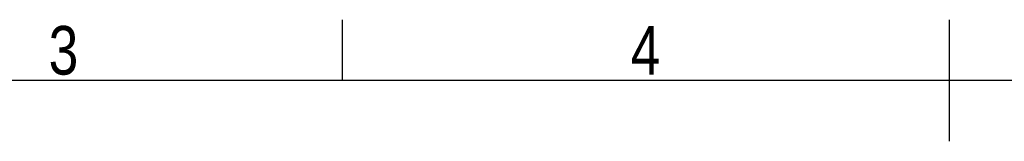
# Model space of a CAD drawing. Header units: millimetres. Extents: x 0 to 420, y 0 to 297.
# Tile 89 of 128: x 131 to 215, y 287 to 297. Entities that reach past the tile are written whole.
import ezdxf

# ---------------------------------------------------------------- set-up
doc = ezdxf.new("R2010")
doc.units = ezdxf.units.MM
doc.layers.add('CARTIGLIO', color=140, linetype='Continuous')
doc.styles.add('SLDTEXTSTYLE2', font='TXT', dxfattribs={"width": 0.821468})

msp = doc.modelspace()

# ---------------------------------------------------------------- linework, layer by layer
at = {"layer": 'CARTIGLIO', "linetype": 'Continuous'}
for p, q in [((158.2616, 291.82257), (158.2616, 296.99679)), ((210.00376, 286.64835), (210.00376, 296.99679)), ((414.8274, 291.82257), (5.18012, 291.82257))]:
    msp.add_line(p, q, dxfattribs=at)

# ---------------------------------------------------------------- texts
at = {"layer": 'CARTIGLIO', "char_height": 4.13937, "attachment_point": 2, "style": 'SLDTEXTSTYLE2'}
for s, insert in [('3', (134.49186, 296.46286)), ('4', (184.08902, 296.46286))]:
    msp.add_mtext(s, dxfattribs=dict(at, insert=insert))

doc.saveas('drawing.dxf')
